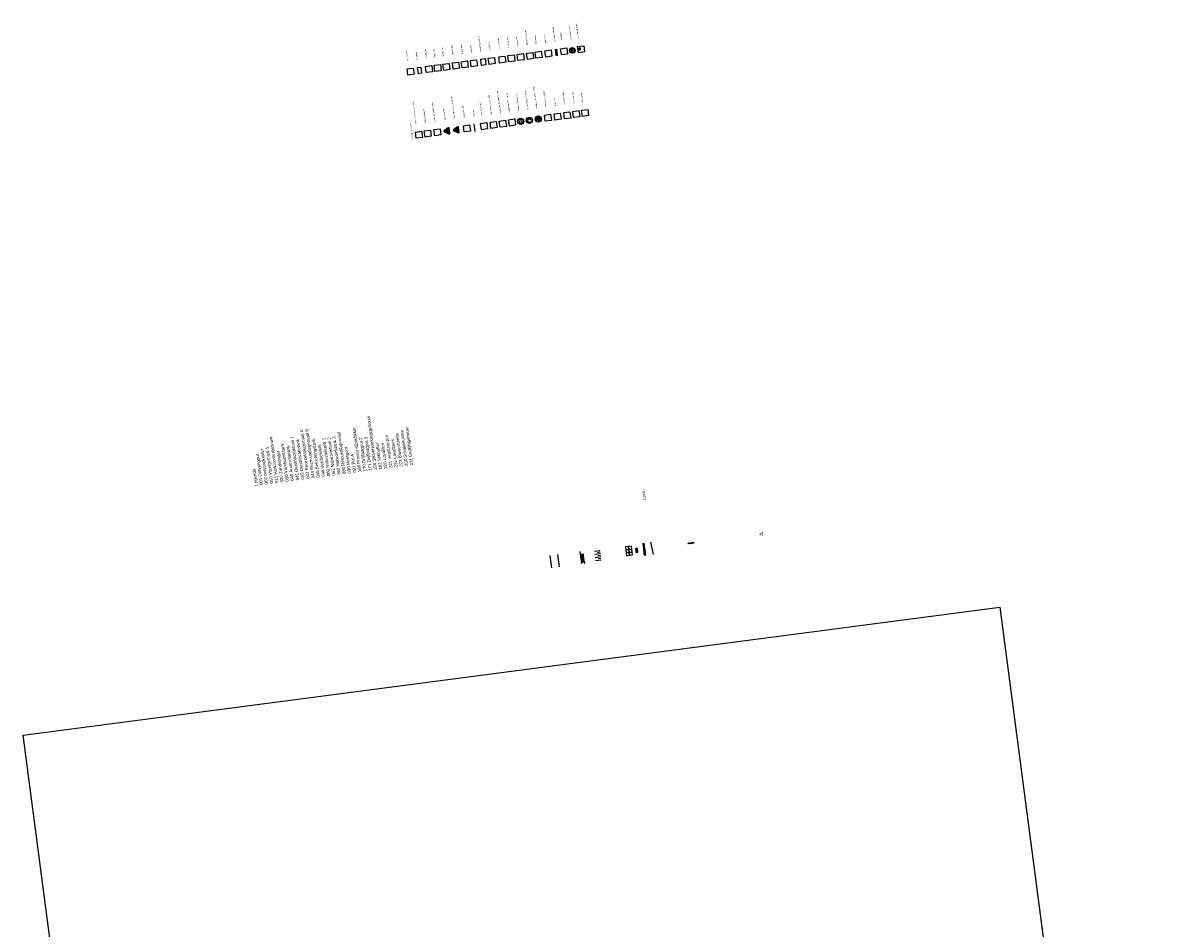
# Model space of a CAD drawing. Header units: metres. Extents: x 118052 to 118564, y 454784 to 455719.
# Tile 160 of 160: x 118052 to 118421, y 455431 to 455719. Entities that reach past the tile are written whole.
import ezdxf

# ---------------------------------------------------------------- set-up
doc = ezdxf.new("R2010")
doc.units = ezdxf.units.M
doc.header["$LTSCALE"] = 0.5
doc.linetypes.add('B1', pattern=[28, 8, -4, 8, -4, 0, -4])
for name, color, linetype in [('_straatkolk', 7, 'Continuous'), ('A03-001-01', 1, 'Continuous'), ('A06-001-01', 7, 'Continuous'), ('BEDRIJFSHULPBLAUW', 5, 'Continuous'), ('BEDRIJFSHULPGEEL', 2, 'Continuous'), ('BEDRIJFSHULPZWART', 250, 'Continuous'), ('Schoonmaakhaspel', 7, 'Continuous')]:
    doc.layers.add(name, color=color, linetype=linetype)
doc.styles.add('Arial', font='ARIAL.TTF')
doc.styles.add('BOLD', font='BOLD.SHX', dxfattribs={"height": 2})
doc.styles.add('ISO', font='gbenor.shx')
picture_1 = doc.add_image_def('image1.bmp', size_in_pixel=(286, 285))
picture_2 = doc.add_image_def('image2.bmp', size_in_pixel=(283, 283))
picture_3 = doc.add_image_def('image3.bmp', size_in_pixel=(283, 283))
picture_4 = doc.add_image_def('image4.bmp', size_in_pixel=(283, 283))
picture_5 = doc.add_image_def('image5.bmp', size_in_pixel=(287, 286))
picture_6 = doc.add_image_def('image6.bmp', size_in_pixel=(286, 285))
picture_7 = doc.add_image_def('image7.bmp', size_in_pixel=(288, 48))
picture_8 = doc.add_image_def('image8.bmp', size_in_pixel=(283, 283))
picture_9 = doc.add_image_def('image9.bmp', size_in_pixel=(287, 286))
picture_10 = doc.add_image_def('image10.bmp', size_in_pixel=(286, 285))
picture_11 = doc.add_image_def('image11.bmp', size_in_pixel=(408, 285))
picture_12 = doc.add_image_def('image12.bmp', size_in_pixel=(286, 285))
picture_13 = doc.add_image_def('image13.bmp', size_in_pixel=(286, 285))
picture_14 = doc.add_image_def('image14.bmp', size_in_pixel=(286, 285))
picture_15 = doc.add_image_def('image15.bmp', size_in_pixel=(286, 285))
picture_16 = doc.add_image_def('image16.bmp', size_in_pixel=(283, 283))
picture_17 = doc.add_image_def('image17.bmp', size_in_pixel=(283, 283))
picture_18 = doc.add_image_def('image18.bmp', size_in_pixel=(143, 143))
picture_19 = doc.add_image_def('image19.bmp', size_in_pixel=(286, 285))
picture_20 = doc.add_image_def('image20.bmp', size_in_pixel=(286, 285))
picture_21 = doc.add_image_def('image21.bmp', size_in_pixel=(286, 285))
picture_22 = doc.add_image_def('image22.bmp', size_in_pixel=(286, 285))
picture_23 = doc.add_image_def('image23.bmp', size_in_pixel=(286, 286))
picture_24 = doc.add_image_def('image24.bmp', size_in_pixel=(286, 286))
picture_25 = doc.add_image_def('image25.bmp', size_in_pixel=(285, 286))
picture_26 = doc.add_image_def('image26.bmp', size_in_pixel=(286, 285))
picture_27 = doc.add_image_def('image27.bmp', size_in_pixel=(286, 285))
picture_28 = doc.add_image_def('image28.bmp', size_in_pixel=(555, 285))
picture_29 = doc.add_image_def('image29.bmp', size_in_pixel=(286, 285))
picture_30 = doc.add_image_def('image30.bmp', size_in_pixel=(286, 285))
picture_31 = doc.add_image_def('image31.bmp', size_in_pixel=(286, 285))

# ---------------------------------------------------------------- blocks, each defined once
blk = doc.blocks.new('*U9')
at = {"layer": '_straatkolk'}
blk.add_hatch(color=256, dxfattribs=at).paths.add_polyline_path([(0.2, -0.15), (0.2, 0.15), (-0.2, -0.15)])
blk.add_lwpolyline([(0.2, -0.15), (0.2, 0.15), (-0.2, 0.15), (-0.2, -0.15)], close=True, dxfattribs=at)
blk.add_lwpolyline([(-0.2, -0.15), (0.2, 0.15)], dxfattribs=at)
blk = doc.blocks.new('CIRKELS')
at = {"layer": 'BEDRIJFSHULPBLAUW'}
for radius in [150, 147, 139]:
    blk.add_circle((0, 0), radius, dxfattribs=at)

msp = doc.modelspace()

# ---------------------------------------------------------------- hatches: boundary and pattern name
h = msp.add_hatch(color=256)
edge = h.paths.add_edge_path()
edge.add_arc((118286.58, 455556.49), 0.05, 0, 360)
edge = h.paths.add_edge_path()
edge.add_arc((118287.21, 455556.23), 0.05, 0, 360)
edge = h.paths.add_edge_path()
edge.add_arc((118287.12, 455556.91), 0.05, 0, 360)
h = msp.add_hatch()
h.set_pattern_fill('ANSI31', color=256, scale=0.05, style=0)
h.set_pattern_definition([(142.4699, (118239.83167, 455562.45858), (-0.0967071, -0.125894), [])])
h.paths.add_polyline_path([(118263.53, 455553.7), (118263.56, 455553.46), (118265.54, 455553.72), (118265.51, 455553.96)])
at = {"layer": 'BEDRIJFSHULPBLAUW', "linetype": 'Continuous'}
h = msp.add_hatch(color=256, dxfattribs=at)
h.paths.add_polyline_path([(118226.81, 455709.91, 1), (118226.57, 455711.7, 1)])
h.paths.add_polyline_path([(118226.58, 455711.68, -1), (118226.8, 455709.93, -1)], flags=16)
h.paths.add_polyline_path([(118226.58, 455711.63, -1), (118226.8, 455709.98, -1)], flags=0)
h.paths.add_polyline_path([(118226.07, 455711.02, -0.312355), (118226.28, 455711.26, -0.237425), (118226.77, 455711.19, 0.302819), (118226.99, 455711.19, -0.02608), (118227.08, 455711.24, -0.008119), (118227.23, 455710.82), (118227.18, 455710.8, -0.096592), (118227.26, 455710.45, -0.214662), (118227.21, 455710.4, -0.110925), (118226.4, 455710.29), (118226.38, 455710.45, -0.392442), (118226.29, 455710.38, -0.196578), (118226.1, 455710.68, -0.07072)], flags=0)
h.paths.add_polyline_path([(118226.11, 455711.1, -0.216207), (118226.34, 455711.26), (118226.39, 455710.89, 0.037688), (118226.36, 455710.85, 0.076907), (118226.38, 455710.52, -0.275708), (118226.35, 455710.41, -0.399963), (118226.29, 455710.41, -0.205353), (118226.13, 455710.68, -0.145903)], flags=0)
h.paths.add_polyline_path([(118226.37, 455710.84, 0.128323), (118226.41, 455710.87, 0.011172), (118226.6, 455710.89, -0.017386), (118226.6, 455710.89, -0.000119), (118226.6, 455710.89, 0.740011), (118226.59, 455710.83, 0.048998), (118226.63, 455710.81, -1.789396), (118226.62, 455710.8, 0.029641), (118226.45, 455710.76, 1.271073), (118226.46, 455710.75, -0.04242), (118226.66, 455710.79, -0.092894), (118226.64, 455710.83, -1.327985), (118226.62, 455710.88, -0.222978), (118226.78, 455710.86, 0.473557), (118226.8, 455710.86, 0.343155), (118226.76, 455710.9, 0.002168), (118226.74, 455710.89, -0.110258), (118226.76, 455710.9, -0.029755), (118227.01, 455710.91, -0.324202), (118227.14, 455710.81, -0.517923), (118227.14, 455710.8, 0.002827), (118227.02, 455710.75, -0.38371), (118227.02, 455710.76, 0.243152), (118226.97, 455710.86, 0.138935), (118226.81, 455710.87, 0.924366), (118226.81, 455710.86, -0.564112), (118227, 455710.73), (118227.15, 455710.79, -0.056503), (118227.24, 455710.45, -0.11962), (118227.24, 455710.44, -0.109177), (118226.42, 455710.32, -0.000465)], flags=0)
h.paths.add_polyline_path([(118226.96, 455710.49, -0.549162), (118226.93, 455710.46, 0.036387), (118226.9, 455710.54, -0.017713), (118226.9, 455710.45, -0.433521), (118226.85, 455710.46, 0.729719), (118226.82, 455710.46, 0.026478), (118226.82, 455710.4, -0.92613), (118226.78, 455710.4, 0.001993), (118226.64, 455710.46, -0.226468), (118226.44, 455710.48, 1.324516), (118226.44, 455710.46, 0.191154), (118226.64, 455710.45, -0.031685), (118226.78, 455710.38, 0.374704), (118226.84, 455710.39, -0.162165), (118226.84, 455710.45, 0.184739), (118226.9, 455710.43, -0.16224), (118226.92, 455710.45, -0.263584), (118226.93, 455710.44, 0.675), (118226.97, 455710.46, -0.263696), (118226.99, 455710.45, 0.349009), (118227.08, 455710.48, 0.023779), (118227.06, 455710.65, 0.013782), (118227.02, 455710.72, 0.6), (118227.01, 455710.7, -0.050419), (118227.07, 455710.49, -0.650074), (118226.98, 455710.48)], flags=0)
h.paths.add_polyline_path([(118226.4, 455711.28, -0.167178), (118226.76, 455711.17, 0.015927), (118226.82, 455711.16, -0.220629), (118226.68, 455710.97, 0.69316), (118226.68, 455710.96, 0.239256), (118226.84, 455711.15, 0.2698), (118227.07, 455711.21, -0.012617), (118227.21, 455710.83, 0.070209), (118227.17, 455710.82, 0.318047), (118226.96, 455710.94, -0.007865), (118226.45, 455710.91)], flags=0)
h.paths.add_polyline_path([(118226.61, 455710.62, -0.24864), (118226.62, 455710.62, -0.28029), (118226.61, 455710.58, -0.133841), (118226.62, 455710.54, -0.13879), (118226.65, 455710.58, 0.215331), (118226.68, 455710.55, -0.598334), (118226.66, 455710.49, 0.745527), (118226.63, 455710.46, -0.496291), (118226.56, 455710.5, -0.293694)], flags=0)
h = msp.add_hatch(color=256, dxfattribs=at)
h.paths.add_polyline_path([(118210.36, 455687.24, 1), (118210.12, 455689.08, 1)])
h.paths.add_polyline_path([(118209.78, 455688.56, -0.15535), (118210.01, 455688.58, -0.576591), (118210.06, 455688.54, 0.0856), (118209.85, 455688.53, 0.162356), (118209.81, 455688.5, 0.037917), (118209.68, 455688.32, -0.063417), (118209.7, 455688.31, 0.168487), (118209.67, 455688.17, 0.018512), (118209.72, 455688.23, -0.152293), (118209.63, 455687.91, -0.256224), (118209.79, 455687.71, 0.014726), (118209.94, 455687.64, 0.174014), (118209.96, 455687.64), (118210.16, 455687.72, -0.410119), (118210.15, 455687.67, -0.146872), (118209.92, 455687.59, -0.062892), (118209.75, 455687.66, -0.377733), (118209.73, 455687.68, 0.014941), (118209.68, 455687.82, 0.149399), (118209.66, 455687.84, 0.078608), (118209.58, 455687.87, -0.275189), (118209.51, 455688.3, -0.136423), (118209.53, 455688.32, 0.097091), (118209.65, 455688.44, -0.20365)], flags=16)
h.paths.add_polyline_path([(118210.06, 455688.51), (118210.07, 455688.53), (118210.08, 455688.47), (118210.07, 455688.45)], flags=16)
h.paths.add_polyline_path([(118210.07, 455688.62, -0.213257), (118210.12, 455688.55, -0.337145)], flags=16)
h.paths.add_polyline_path([(118210.17, 455688.69, -0.207183), (118210.47, 455688.59, -0.258268), (118210.48, 455688.56, 0.444409), (118210.49, 455688.55, -0.032697), (118210.8, 455688.48, -0.340981), (118210.97, 455688.26, -0.381305), (118210.79, 455687.95, 0.056036), (118210.59, 455687.85, 0.410835), (118210.58, 455687.84, -0.206259), (118210.55, 455687.77, -0.104233), (118210.31, 455687.62, -0.7636), (118210.27, 455687.76, 0.032393), (118210.38, 455687.81), (118210.42, 455687.81, -0.170404), (118210.36, 455687.76, 0.091083), (118210.28, 455687.71, 0.662965), (118210.3, 455687.66, 0.187173), (118210.4, 455687.7, 0.251744), (118210.53, 455687.83, -0.357145), (118210.57, 455687.91, 0.00766), (118210.8, 455688.02, 0.534244), (118210.85, 455688.39, 0.061494), (118210.5, 455688.49, -0.343042), (118210.44, 455688.55, 0.284911), (118210.17, 455688.66, 0.616384), (118210.15, 455688.62, 0.309083), (118210.26, 455688.57, -0.332798), (118210.32, 455688.54, 0.011941), (118210.27, 455688.54, -0.306609), (118210.11, 455688.62, -0.455669)], flags=16)
h.paths.add_polyline_path([(118210.12, 455688.51, -0.154161), (118210.41, 455688.5, -0.356959), (118210.42, 455688.47, 0.009992), (118210.44, 455688.37, -0.448886), (118210.27, 455688.21, 0.650934), (118210.27, 455688.12, -0.411992), (118210.49, 455688.01, -0.011354), (118210.5, 455687.91, -0.211007), (118210.49, 455687.87, -0.078768), (118210.23, 455687.79, -0.372545), (118210.21, 455687.8, -0.011546), (118210.15, 455687.96, 0.107789), (118210.1, 455688.33, -0.021182)], flags=16)
h.paths.add_polyline_path([(118210.17, 455688.48, -0.151504), (118210.36, 455688.47, -0.233965), (118210.36, 455688.46, -0.246527), (118210.35, 455688.29, -0.227947), (118210.17, 455688.26, -0.185944)], flags=16)
h.paths.add_polyline_path([(118210.17, 455688.45, -0.248202), (118210.18, 455688.46, -0.182827), (118210.27, 455688.46, 0.016943), (118210.35, 455688.44, -0.393431), (118210.35, 455688.44, -0.29985), (118210.31, 455688.29, -0.159208), (118210.19, 455688.28, -0.15681)], flags=0)
h.paths.add_polyline_path([(118210.2, 455688.05, -0.227947), (118210.38, 455688.07, -0.246527), (118210.44, 455687.91, -0.233965), (118210.43, 455687.9, -0.151504), (118210.25, 455687.84, -0.185944)], flags=16)
h.paths.add_polyline_path([(118210.22, 455688.03, -0.159208), (118210.34, 455688.06, -0.29985), (118210.42, 455687.92, -0.393431), (118210.42, 455687.92, 0.016943), (118210.35, 455687.88, -0.182827), (118210.25, 455687.86, -0.248202), (118210.25, 455687.86, -0.15681)], flags=0)
h.paths.add_polyline_path([(118210.16, 455687.83), (118210.18, 455687.8), (118210.18, 455687.76), (118210.16, 455687.77)], flags=16)
h.paths.add_polyline_path([(118210.22, 455687.76), (118210.23, 455687.72, -0.051383), (118210.2, 455687.67), (118210.19, 455687.72, -0.386398)], flags=16)
h = msp.add_hatch(color=256, dxfattribs=at)
h.paths.add_polyline_path([(118213.14, 455687.53, 1), (118212.88, 455689.52, 1)])
h.paths.add_polyline_path([(118212.89, 455689.5, -1), (118213.14, 455687.55, -1)], flags=16)
h.paths.add_polyline_path([(118212.89, 455689.44, -1), (118213.13, 455687.61, -1)], flags=0)
h.paths.add_polyline_path([(118212.33, 455688.74, -0.312506), (118212.37, 455688.77, 0.051617), (118212.54, 455688.74, 1.356047), (118212.54, 455688.77, -0.057834), (118212.4, 455688.81, -0.627147), (118212.4, 455688.85, -0.106016), (118212.47, 455688.87, 0.008983), (118213.12, 455688.79, 0.08891), (118213.36, 455688.81, 0.0274), (118213.33, 455688.66), (118213.32, 455688.66, 0.055425), (118213.3, 455688.65, -0.097485), (118213.34, 455688.78, -0.063905), (118213.13, 455688.76, -0.031619), (118212.45, 455688.85, 1.066528), (118212.45, 455688.82, 0.010934), (118212.56, 455688.8, -0.787824), (118212.57, 455688.73, -0.104952), (118212.38, 455688.75, 1.201049), (118212.37, 455688.72, -0.027999), (118212.57, 455688.67, -0.834793), (118212.57, 455688.62, -0.101421), (118212.37, 455688.64, 0.9427), (118212.36, 455688.61, 0.005649), (118212.57, 455688.56, -0.30823), (118212.62, 455688.51, -0.201901), (118212.57, 455688.49, 0.014997), (118212.44, 455688.52, 1.249258), (118212.43, 455688.48, -0.095152), (118212.69, 455688.41, -0.618236), (118212.67, 455688.4, 0.073026), (118212.43, 455688.46, -0.471705), (118212.38, 455688.51, -0.211181), (118212.43, 455688.54, -0.028127), (118212.57, 455688.51, 2.089772), (118212.58, 455688.53, -0.034458), (118212.34, 455688.6, -0.440018), (118212.32, 455688.65, -0.016673), (118212.36, 455688.66, -0.043595), (118212.54, 455688.63, 1.47603), (118212.54, 455688.65, -0.047218), (118212.36, 455688.7, -0.313827)], flags=0)
h.paths.add_polyline_path([(118212.74, 455688.74, -0.315442), (118212.85, 455688.76, -0.072912), (118213.05, 455688.66), (118213.04, 455688.65, 0.066474), (118212.81, 455688.74, 0.574582), (118212.76, 455688.7, 0.149307), (118212.89, 455688.57), (118212.87, 455688.56, -0.123092), (118212.77, 455688.65, -0.303639)], flags=0)
h.paths.add_polyline_path([(118212.67, 455688.46, -0.108902), (118212.71, 455688.5, -0.018603), (118213.12, 455688.59, 0.096392), (118213.57, 455688.74, -0.003387), (118213.63, 455688.16, 0.0773), (118212.91, 455688.09, -0.30271), (118212.75, 455688.12, -0.242451), (118212.79, 455688.17, -0.031081), (118212.94, 455688.2, 1.718308), (118212.93, 455688.22, 0.024531), (118212.75, 455688.21, -0.294557), (118212.65, 455688.23, -0.302818), (118212.7, 455688.27, -0.055952), (118212.85, 455688.3, 1.691182), (118212.84, 455688.32, -0.043428), (118212.68, 455688.3, -1.204276), (118212.66, 455688.39, 0.013165), (118212.84, 455688.41, 1.820345), (118212.83, 455688.43, -0.22453), (118212.67, 455688.43, -0.500647)], flags=0)
h = msp.add_hatch(color=256, dxfattribs=at)
h.paths.add_polyline_path([(118215.99, 455687.91, 1), (118215.73, 455689.9, 1)])
h.paths.add_polyline_path([(118215.73, 455689.87, -1), (118215.99, 455687.93, -1)], flags=16)
h.paths.add_polyline_path([(118215.74, 455689.82, -1), (118215.98, 455687.99, -1)], flags=0)
h.paths.add_polyline_path([(118215.13, 455689.35, -0.56471), (118215.18, 455689.37, 0.008177), (118215.62, 455689.25, 0.450768), (118216.02, 455689.56, -0.364997), (118216.16, 455689.66, 0.145329), (118216.28, 455689.67, -0.235956), (118216.33, 455689.67, -0.012155), (118216.33, 455689.47), (118216.27, 455689.45), (118216.27, 455689.58, 0.573089), (118216.24, 455689.59, 0.361658), (118216.1, 455689.54, -0.458719), (118215.65, 455689.15, -0.056812), (118215.19, 455689.28, 0.004273), (118215.13, 455688.81, 0.005011), (118215.33, 455688.78), (118215.33, 455688.71), (118215.28, 455688.71), (118215.08, 455688.74, -0.250086), (118215.05, 455688.76)], flags=0)
h.paths.add_polyline_path([(118215.35, 455688.85, -0.04237), (118215.87, 455688.9, 0.055425), (118216.05, 455688.93, -0.027722), (118216.21, 455689.19, -0.284893), (118216.26, 455689.41, 0.029934), (118216.44, 455689.46, -0.050121), (118216.51, 455688.98, 0.184838), (118216.42, 455688.75, 0.470601), (118216.51, 455688.72), (118216.56, 455688.38, -0.038983), (118216.16, 455688.32, 0.064051), (118215.47, 455688.23)], flags=0)
h.paths.add_polyline_path([(118216.22, 455689.26, -0.316817), (118216.28, 455689.38, -0.040039), (118216.42, 455689.41, -0.013393), (118216.47, 455689.08, -0.19079), (118216.41, 455688.89, 0.100352), (118216.42, 455688.37), (118216.4, 455688.37, -0.023072), (118216.38, 455688.67, -0.100044), (118216.39, 455688.81, -0.152742), (118216.42, 455688.94, 0.139004), (118216.46, 455689.03, 0.038427), (118216.41, 455689.39, 0.015633), (118216.32, 455689.38, 0.195992), (118216.25, 455689.34, 0.146016), (118216.24, 455689.2, -0.089381)], flags=0)
at = {"layer": 'BEDRIJFSHULPGEEL', "linetype": 'Continuous'}
h = msp.add_hatch(color=256, dxfattribs=at)
h.paths.add_polyline_path([(118185.84, 455684.84), (118187.39, 455684.15, 0.434572), (118187.63, 455684.29), (118187.4, 455686.06, 0.37661), (118187.21, 455686.14), (118187.1, 455686.07), (118185.8, 455685.1, 0.553797)])
h.paths.add_polyline_path([(118185.86, 455685.09), (118187.1, 455686.03), (118187.2, 455686.09, -0.428536), (118187.37, 455686.01), (118187.59, 455684.33, -0.50466), (118187.38, 455684.21), (118185.89, 455684.86, -0.583743)], flags=16)
h.paths.add_polyline_path([(118186.1, 455685), (118187.17, 455685.78), (118187.34, 455684.46)], flags=0)
h.paths.add_polyline_path([(118186.51, 455685.08), (118186.59, 455685.12), (118186.67, 455684.91), (118186.67, 455684.89, -0.834573), (118186.59, 455684.88)], flags=0)
h.paths.add_polyline_path([(118186.54, 455685.08), (118186.58, 455685.09), (118186.61, 455684.88), (118186.55, 455685.03)], flags=0)
h.paths.add_polyline_path([(118186.65, 455685.14, -0.114759), (118186.68, 455685.16, -0.552198), (118186.73, 455685.14, -0.207086)], flags=0)
h.paths.add_polyline_path([(118186.73, 455684.98), (118186.74, 455685, -0.834573), (118186.81, 455684.98), (118186.83, 455684.77), (118186.75, 455684.76)], flags=0)
h.paths.add_polyline_path([(118186.76, 455685), (118186.8, 455684.79, -0.449987), (118186.76, 455684.79), (118186.75, 455684.84)], flags=0)
h.paths.add_polyline_path([(118186.82, 455685.15, -0.173783), (118186.87, 455685.18, -1.011805), (118186.88, 455685.13, -0.159801)], flags=0)
h.paths.add_polyline_path([(118186.87, 455684.76, -0.106011), (118186.93, 455684.78, -1.011712), (118186.93, 455684.75, -0.230489)], flags=0)
h.paths.add_polyline_path([(118186.89, 455685.21, -0.080435), (118186.93, 455685.56, -0.100709), (118187.12, 455685.58, -0.130331), (118187.16, 455685.49, -0.034872), (118187.18, 455685.12, -0.545634), (118187.14, 455685.11, 0.080196), (118187.14, 455685.06, -0.673635), (118187.09, 455685.04, -0.043841), (118187.09, 455684.99, -0.691201), (118187.06, 455684.98, -0.084248), (118187.04, 455685.04, -0.627703), (118186.99, 455685.04, -0.036567), (118186.98, 455685.19, -0.185975), (118186.96, 455685.23, 0.211195), (118186.95, 455685.25), (118186.92, 455685.21, -0.864914)], flags=0)
h.paths.add_polyline_path([(118187, 455684.78, -0.25921), (118187.05, 455684.8, -0.801265), (118187.06, 455684.76, -0.176202)], flags=0)
h.paths.add_polyline_path([(118187.08, 455684.94), (118187.15, 455684.95), (118187.2, 455684.59), (118187.13, 455684.58), (118187.1, 455684.75), (118187.14, 455684.78), (118187.14, 455684.81, 0.10732), (118187.09, 455684.86)], flags=0)
h = msp.add_hatch(color=256, dxfattribs=at)
h.paths.add_polyline_path([(118190.39, 455684.48, 0.434572), (118190.63, 455684.63), (118190.39, 455686.4, 0.37661), (118190.21, 455686.48), (118190.1, 455686.41), (118188.8, 455685.43, 0.553797), (118188.83, 455685.17)])
h.paths.add_polyline_path([(118190.38, 455684.54, 0.50466), (118190.59, 455684.66), (118190.37, 455686.35, 0.428536), (118190.2, 455686.43), (118190.1, 455686.36), (118188.85, 455685.43, 0.583743), (118188.88, 455685.19)], flags=16)
h = msp.add_hatch(color=256, dxfattribs=at)
h.paths.add_polyline_path([(118189.09, 455685.33), (118190.34, 455684.8), (118190.17, 455686.11)])
h.paths.add_polyline_path([(118189.91, 455685.35), (118190.14, 455685.17), (118190.21, 455685.26), (118189.98, 455685.44), (118190.16, 455685.67), (118190.07, 455685.74), (118189.89, 455685.51), (118189.66, 455685.69), (118189.58, 455685.6), (118189.82, 455685.42), (118189.64, 455685.18), (118189.73, 455685.12)], flags=16)
at = {"layer": 'BEDRIJFSHULPZWART', "linetype": 'Continuous'}
h = msp.add_hatch(color=256, dxfattribs=at)
h.paths.add_polyline_path([(118187.38, 455684.21, 0.50466), (118187.59, 455684.33), (118187.37, 455686.01, 0.428536), (118187.2, 455686.09), (118187.1, 455686.03), (118185.86, 455685.09, 0.583743), (118185.89, 455684.86)])
h.paths.add_polyline_path([(118187.34, 455684.46), (118187.17, 455685.78), (118186.1, 455685)], flags=16)
h = msp.add_hatch(color=256, dxfattribs=at)
h.paths.add_polyline_path([(118186.51, 455685.08), (118186.59, 455684.88, 0.834573), (118186.67, 455684.89), (118186.67, 455684.91), (118186.59, 455685.12)])
h.paths.add_polyline_path([(118186.54, 455685.08), (118186.58, 455685.09), (118186.61, 455684.88), (118186.55, 455685.03)], flags=16)
h.paths.add_polyline_path([(118186.68, 455685.16, 0.114759), (118186.65, 455685.14, 0.207086), (118186.73, 455685.14, 0.552198)])
h.paths.add_polyline_path([(118186.82, 455685.15, 0.159801), (118186.88, 455685.13, 1.011805), (118186.87, 455685.18, 0.173783)])
h.paths.add_polyline_path([(118186.74, 455685), (118186.73, 455684.98), (118186.75, 455684.76), (118186.83, 455684.77), (118186.81, 455684.98, 0.834573)])
h.paths.add_polyline_path([(118186.8, 455684.79, -0.449987), (118186.76, 455684.79), (118186.75, 455684.84), (118186.76, 455685)], flags=16)
h = msp.add_hatch(color=256, dxfattribs=at)
h.paths.add_polyline_path([(118186.87, 455684.76, 0.230489), (118186.93, 455684.75, 1.011712), (118186.93, 455684.78, 0.106011)])
h.paths.add_polyline_path([(118187, 455684.78, 0.176202), (118187.06, 455684.76, 0.801265), (118187.05, 455684.8, 0.25921)])
h.paths.add_polyline_path([(118187.1, 455684.75), (118187.13, 455684.58), (118187.2, 455684.59), (118187.15, 455684.95), (118187.08, 455684.94), (118187.09, 455684.86, -0.10732), (118187.14, 455684.81), (118187.14, 455684.78)])
for points in [[(118186.89, 455685.21, 0.847881), (118186.92, 455685.21), (118186.95, 455685.25, -0.211195), (118186.96, 455685.23, 0.185975), (118186.98, 455685.19, 0.036567), (118186.99, 455685.04, 0.627703), (118187.04, 455685.04, 0.084248), (118187.06, 455684.98, 0.691201), (118187.09, 455684.99, 0.043841), (118187.09, 455685.04, 0.673635), (118187.14, 455685.06, -0.080196), (118187.14, 455685.11, 0.545634), (118187.18, 455685.12, 0.034872), (118187.16, 455685.49, 0.130331), (118187.12, 455685.58, 0.100709), (118186.93, 455685.56, 0.080568)], [(118189.82, 455685.42), (118189.64, 455685.18), (118189.73, 455685.12), (118189.91, 455685.35), (118190.14, 455685.17), (118190.21, 455685.26), (118189.98, 455685.44), (118190.16, 455685.67), (118190.07, 455685.74), (118189.89, 455685.51), (118189.66, 455685.69), (118189.58, 455685.6)]]:
    msp.add_hatch(color=256, dxfattribs=at).paths.add_polyline_path(points)
h = msp.add_hatch(color=256, dxfattribs=at)
h.paths.add_polyline_path([(118190.38, 455684.54, 0.50466), (118190.59, 455684.66), (118190.37, 455686.35, 0.428536), (118190.2, 455686.43), (118190.1, 455686.36), (118188.85, 455685.43, 0.583743), (118188.88, 455685.19)])
h.paths.add_polyline_path([(118190.34, 455684.8), (118190.17, 455686.11), (118189.09, 455685.33)], flags=16)
at = {"layer": 'Schoonmaakhaspel'}
h = msp.add_hatch(color=3, dxfattribs=at)
edge = h.paths.add_edge_path(flags=0)
edge.add_ellipse((118228.96, 455711.44), major_axis=(-0.146, -0.019), ratio=0.564103, start_angle=0, end_angle=360)
edge = h.paths.add_edge_path()
edge.add_ellipse((118228.96, 455711.44), major_axis=(-0.343, -0.045), ratio=0.584527, start_angle=0, end_angle=360)
edge = h.paths.add_edge_path(flags=16)
edge.add_ellipse((118228.96, 455711.44), major_axis=(-0.146, -0.019), ratio=0.564103, start_angle=0, end_angle=360)
msp.add_hatch(color=3, dxfattribs=at).paths.add_polyline_path([(118228.85, 455711.03, -0.383268), (118228.7, 455711.19, 0.445659), (118228.69, 455711.02, 0.241672), (118229.02, 455710.94, 0.239851), (118229.34, 455711.11, 0.344017), (118229.28, 455711.27, -0.432625), (118229.12, 455711.04, -0.172279)])

# ---------------------------------------------------------------- linework, layer by layer
at = {"color": 252}
for p, q in [((118233.71, 455551.11), (118235.5, 455551.34)), ((118233.84, 455550.12), (118235.63, 455550.35)), ((118233.97, 455549.13), (118235.76, 455549.36)), ((118234.1, 455548.13), (118235.89, 455548.37)), ((118234.67, 455550.73), (118235.56, 455550.85)), ((118234.8, 455549.74), (118235.69, 455549.86)), ((118234.93, 455548.75), (118235.82, 455548.86))]:
    msp.add_line(p, q, dxfattribs=at)
at = {"color": 1, "ltscale": 0.8}
msp.add_line((118220.14, 455545.77), (118219.62, 455549.74), dxfattribs=at)
at = {"ltscale": 20}
msp.add_line((118222.61, 455546.1), (118222.09, 455550.06), dxfattribs=at)
for points in [[(118244.7, 455551.65), (118244.58, 455552.58), (118243.65, 455552.46), (118243.77, 455551.53)], [(118244.82, 455550.72), (118244.7, 455551.65), (118243.77, 455551.53), (118243.89, 455550.6)], [(118245.63, 455551.77), (118245.51, 455552.7), (118244.58, 455552.58), (118244.7, 455551.65)], [(118245.75, 455550.84), (118245.63, 455551.77), (118244.7, 455551.65), (118244.82, 455550.72)], [(118247.48, 455551.6), (118247.43, 455551.99), (118246.83, 455551.91), (118246.89, 455551.52)], [(118247.53, 455551.2), (118247.48, 455551.6), (118246.89, 455551.52), (118246.94, 455551.12)], [(118247.58, 455550.8), (118247.53, 455551.2), (118246.94, 455551.12), (118246.99, 455550.72)], [(118244.94, 455549.8), (118244.82, 455550.72), (118243.89, 455550.6), (118244.01, 455549.67)], [(118245.87, 455549.92), (118245.75, 455550.84), (118244.82, 455550.72), (118244.94, 455549.8)]]:
    msp.add_lwpolyline(points, close=True)
for points in [[(118249.75, 455549.68), (118249.23, 455553.65)], [(118250.15, 455549.73), (118249.63, 455553.7)], [(118252.55, 455550.05), (118251.73, 455553.98)], [(118263.53, 455553.7), (118265.51, 455553.96)], [(118265.54, 455553.72), (118263.56, 455553.46)], [(118229.06, 455551), (118229.58, 455547.04)], [(118230.25, 455549.94), (118229.22, 455549.81)], [(118230.28, 455549.69), (118229.25, 455549.56)], [(118230.32, 455549.45), (118229.28, 455549.31)], [(118230.35, 455549.2), (118229.31, 455549.06)], [(118230.38, 455548.95), (118229.35, 455548.81)], [(118230.41, 455548.7), (118229.38, 455548.57)], [(118230.45, 455548.45), (118229.41, 455548.32)], [(118230.48, 455548.21), (118229.44, 455548.07)], [(118230.51, 455547.96), (118229.48, 455547.82)], [(118229.5, 455547.61), (118230.54, 455547.75), (118230.61, 455547.17)]]:
    msp.add_lwpolyline(points)
at = {"linetype": 'B1', "ltscale": 0.1}
msp.add_lwpolyline([(118230.54, 455547.75), (118230.22, 455550.15), (118229.18, 455550.01)], dxfattribs=at)
for centre in [(118286.58, 455556.49), (118287.12, 455556.91), (118287.21, 455556.23)]:
    msp.add_circle(centre, 0.05)
at = {"layer": 'A03-001-01', "color": 6}
msp.add_lwpolyline([(118109.3, 455052.67), (118051.64, 455492.41), (118363.01, 455533.23), (118420.66, 455093.5)], close=True, dxfattribs=at)
at = {"layer": 'A06-001-01', "color": 50}
msp.add_line((118195.75, 455684.96), (118195.44, 455687.29), dxfattribs=at)
at = {"layer": 'BEDRIJFSHULPBLAUW'}
for points in [[(118215.33, 455688.78), (118215.33, 455688.71), (118215.28, 455688.71), (118215.08, 455688.74, -0.250086), (118215.05, 455688.76), (118215.13, 455689.35, -0.56471), (118215.18, 455689.37, 0.008177), (118215.62, 455689.25, 0.450768), (118216.02, 455689.56, -0.364997), (118216.16, 455689.66, 0.145329), (118216.28, 455689.67, -0.235956), (118216.33, 455689.67, -0.012155), (118216.33, 455689.47), (118216.27, 455689.45), (118216.27, 455689.58, 0.573089), (118216.24, 455689.59, 0.361658), (118216.1, 455689.54, -0.458719), (118215.65, 455689.15, -0.056812), (118215.19, 455689.28, 0.004273), (118215.13, 455688.81, 0.005011), (118215.33, 455688.78, 1.38013)], [(118215.47, 455688.23), (118215.35, 455688.85, -0.04237), (118215.87, 455688.9, 0.055425), (118216.05, 455688.93, -0.027722), (118216.21, 455689.19, -0.284893), (118216.26, 455689.41, 0.029934), (118216.44, 455689.46, -0.050121), (118216.51, 455688.98, 0.184838), (118216.42, 455688.75, 0.470601), (118216.51, 455688.72), (118216.56, 455688.38, -0.038983), (118216.16, 455688.32, 0.064051), (118215.47, 455688.23, 14.189628)], [(118216.4, 455688.37), (118216.42, 455688.37, -0.100352), (118216.41, 455688.89, 0.19079), (118216.47, 455689.08, 0.013393), (118216.42, 455689.41, 0.040039), (118216.28, 455689.38, 0.316817), (118216.22, 455689.26, 0.089381), (118216.24, 455689.2, -0.146016), (118216.25, 455689.34, -0.195992), (118216.32, 455689.38, -0.015633), (118216.41, 455689.39, -0.038427), (118216.46, 455689.03, -0.139004), (118216.42, 455688.94, 0.152742), (118216.39, 455688.81, 0.100044), (118216.38, 455688.67, 0.023072), (118216.4, 455688.37, 341.045527)]]:
    msp.add_lwpolyline(points, format="xyb", dxfattribs=at)
for centre, radius in [((118226.69, 455710.8), 0.901), ((118226.69, 455710.8), 0.881), ((118226.69, 455710.8), 0.832), ((118210.24, 455688.16), 1), ((118210.24, 455688.16), 0.979), ((118210.24, 455688.16), 0.925), ((118213.01, 455688.53), 1), ((118213.01, 455688.53), 0.979), ((118213.01, 455688.53), 0.925)]:
    msp.add_circle(centre, radius, dxfattribs=at)
at = {"layer": 'BEDRIJFSHULPGEEL'}
for p, q in [((118190.1, 455686.41), (118188.8, 455685.43)), ((118188.83, 455685.17), (118190.39, 455684.48)), ((118190.1, 455686.36), (118188.85, 455685.43)), ((118188.88, 455685.19), (118190.38, 455684.54)), ((118190.17, 455686.11), (118189.09, 455685.33)), ((118189.09, 455685.33), (118190.17, 455686.11)), ((118189.09, 455685.33), (118190.34, 455684.8)), ((118190.34, 455684.8), (118189.09, 455685.33)), ((118189.66, 455685.69), (118189.58, 455685.6)), ((118189.58, 455685.6), (118189.82, 455685.42)), ((118189.82, 455685.42), (118189.64, 455685.18)), ((118189.64, 455685.18), (118189.73, 455685.12)), ((118189.89, 455685.51), (118189.66, 455685.69)), ((118189.73, 455685.12), (118189.91, 455685.35)), ((118190.07, 455685.74), (118189.89, 455685.51)), ((118189.91, 455685.35), (118190.14, 455685.17)), ((118189.98, 455685.44), (118190.16, 455685.67)), ((118190.21, 455685.26), (118189.98, 455685.44)), ((118190.16, 455685.67), (118190.07, 455685.74)), ((118190.21, 455686.48), (118190.1, 455686.41)), ((118190.2, 455686.43), (118190.1, 455686.36)), ((118190.14, 455685.17), (118190.21, 455685.26)), ((118190.34, 455684.8), (118190.17, 455686.11)), ((118190.17, 455686.11), (118190.34, 455684.8)), ((118190.59, 455684.66), (118190.37, 455686.35)), ((118190.63, 455684.63), (118190.39, 455686.4))]:
    msp.add_line(p, q, dxfattribs=at)
for centre, radius, start, end in [((118188.9, 455685.31), 0.155, 129.3286, 245.2387), ((118188.94, 455685.32), 0.137, 126.922, 248.0177), ((118190.25, 455686.31), 0.127, 17.3655, 110.153), ((118190.26, 455686.33), 0.153, 24.5381, 107.0857), ((118190.44, 455684.68), 0.149, 246.4865, 353.5994), ((118190.44, 455684.67), 0.193, 254.2864, 348.24)]:
    msp.add_arc(centre, radius, start, end, dxfattribs=at)
at = {"layer": 'BEDRIJFSHULPZWART'}
for p, q in [((118187.1, 455686.07), (118185.8, 455685.1)), ((118185.84, 455684.84), (118187.39, 455684.15)), ((118187.1, 455686.03), (118185.86, 455685.09)), ((118185.89, 455684.86), (118187.38, 455684.21)), ((118186.1, 455685), (118187.17, 455685.78)), ((118187.34, 455684.46), (118186.1, 455685)), ((118186.51, 455685.08), (118186.59, 455685.12)), ((118186.59, 455684.88), (118186.51, 455685.08)), ((118186.54, 455685.08), (118186.58, 455685.09)), ((118186.55, 455685.03), (118186.54, 455685.08)), ((118186.61, 455684.88), (118186.55, 455685.03)), ((118186.58, 455685.09), (118186.61, 455684.88)), ((118186.59, 455685.12), (118186.67, 455684.91)), ((118186.67, 455684.91), (118186.67, 455684.89)), ((118186.73, 455684.98), (118186.74, 455685)), ((118186.75, 455684.76), (118186.73, 455684.98)), ((118186.76, 455685), (118186.75, 455684.84)), ((118186.75, 455684.84), (118186.76, 455684.79)), ((118186.83, 455684.77), (118186.75, 455684.76)), ((118186.8, 455684.79), (118186.76, 455685)), ((118186.81, 455684.98), (118186.83, 455684.77)), ((118186.92, 455685.21), (118186.95, 455685.25)), ((118187.08, 455684.94), (118187.15, 455684.95)), ((118187.09, 455684.86), (118187.08, 455684.94)), ((118187.21, 455686.14), (118187.1, 455686.07)), ((118187.2, 455686.09), (118187.1, 455686.03)), ((118187.1, 455684.75), (118187.14, 455684.78)), ((118187.13, 455684.58), (118187.1, 455684.75)), ((118187.2, 455684.59), (118187.13, 455684.58)), ((118187.14, 455684.78), (118187.14, 455684.81)), ((118187.15, 455684.95), (118187.2, 455684.59)), ((118187.17, 455685.78), (118187.34, 455684.46)), ((118187.59, 455684.33), (118187.37, 455686.01)), ((118187.63, 455684.29), (118187.4, 455686.06))]:
    msp.add_line(p, q, dxfattribs=at)
for centre, radius, start, end in [((118185.9, 455684.98), 0.155, 129.3286, 245.2387), ((118185.94, 455684.98), 0.137, 126.922, 248.0177), ((118186.63, 455684.89), 0.0395, 196.7133, 356.1031), ((118186.71, 455685.07), 0.0873, 106.4785, 132.6648), ((118186.69, 455685.23), 0.102, 247.6422, 294.4413), ((118186.7, 455685.13), 0.0293, 10.8803, 126.5099), ((118186.77, 455684.98), 0.0395, 359.5569, 158.9467), ((118186.78, 455684.81), 0.029, 224.2485, 321.157), ((118186.89, 455685.1), 0.0837, 102.4985, 141.9329), ((118186.88, 455685.23), 0.096, 235.8301, 272.1469), ((118186.88, 455685.16), 0.0238, 281.1537, 102.4985), ((118186.94, 455684.64), 0.14, 96.8892, 121.0946), ((118186.91, 455684.82), 0.0733, 234.1167, 286.0343), ((118187.98, 455685.27), 1.08, 164.7911, 183.1859), ((118186.91, 455685.21), 0.0145, 182.075, 345.5029), ((118187.09, 455685.11), 0.47, 86.4306, 109.4339), ((118186.93, 455684.76), 0.0156, 283.6795, 105.0137), ((118186.94, 455685.23), 0.0272, 5.7708, 53.4723), ((118187.02, 455685.24), 0.0602, 185.7708, 227.9117), ((118188.05, 455685.14), 1.07, 177.465, 185.8418), ((118187.01, 455685.05), 0.0268, 211.4454, 339.9119), ((118187.05, 455684.74), 0.0571, 89.8134, 147.9406), ((118187.06, 455684.85), 0.0877, 235.0058, 274.978), ((118187.21, 455685.08), 0.182, 192.8965, 212.1592), ((118187.05, 455684.78), 0.0222, 294.9976, 89.8134), ((118187.07, 455684.99), 0.0174, 212.1592, 350.7682), ((118187.11, 455685.06), 0.0287, 232.1108, 7.9732), ((118186.84, 455685.03), 0.256, 350.7682, 0.8094), ((118186.98, 455684.73), 0.176, 26.095, 50.5971), ((118186.96, 455685.46), 0.199, 8.0866, 37.7889), ((118187.16, 455685.13), 0.0255, 229.3699, 343.8434), ((118187.28, 455685.08), 0.142, 169.6327, 187.9732), ((118184.51, 455685.11), 2.67, 0.0978, 8.0866), ((118187.25, 455685.97), 0.127, 17.3655, 110.153), ((118187.26, 455686), 0.153, 24.5381, 107.0857), ((118187.44, 455684.34), 0.149, 246.4865, 353.5994), ((118187.44, 455684.33), 0.193, 254.2864, 348.24)]:
    msp.add_arc(centre, radius, start, end, dxfattribs=at)
at = {"layer": 'Schoonmaakhaspel'}
for centre, radius, start, end in [((118228.77, 455711.1), 0.109, 129.8915, 225.9738), ((118228.94, 455711.3), 0.378, 227.9048, 282.2501), ((118228.86, 455711.19), 0.165, 180.9462, 264.8272), ((118228.97, 455711.41), 0.408, 252.61, 291.7104), ((118229.01, 455711.33), 0.399, 272.7407, 326.6914), ((118229.09, 455711.23), 0.195, 278.7042, 12.2617), ((118229.21, 455711.16), 0.135, 318.3105, 58.5055)]:
    msp.add_arc(centre, radius, start, end, dxfattribs=at)
for major_axis, ratio in [((-0.343, -0.045), 0.584527), ((-0.146, -0.019), 0.564103)]:
    msp.add_ellipse((118228.96, 455711.44), major_axis=major_axis, ratio=ratio, dxfattribs=at)

# ---------------------------------------------------------------- block references
at = {"rotation": 97.45761760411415}
msp.add_blockref('*U9', (118249.72, 455551.86), dxfattribs=at)
at = {"layer": 'BEDRIJFSHULPBLAUW', "xscale": 0.0066666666, "yscale": 0.0066666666, "zscale": 0.0066666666, "rotation": 97.46987594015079}
msp.add_blockref('CIRKELS', (118215.86, 455688.9), dxfattribs=at)

# ---------------------------------------------------------------- texts
at = {"style": 'ISO'}
msp.add_text('Lava-', height=0.998, rotation=97.7506, dxfattribs=at).set_placement((118250.12, 455567.46))
at = {"color": 6, "insert": (118125.39, 455571.9), "char_height": 1, "attachment_point": 1, "rotation": 97.4699, "style": 'Arial'}
msp.add_mtext_dynamic_manual_height_columns('{\\C256;Legenda\\P001 Ontvangput\\P002 ontvangkelder\\P010 Vijzelgemaal-1\\P011 Harkroostergebouw\\P020 Zandvanger\\P030 Voorbezinktank\\P040 Anaerobetank\\P041 Denitrificatietank 1\\P042 Denitrificatietank \\P043 Recirculatiegemaal A\\P044 Recirculatiegemaal B\\P045 Beluchtingstank\\P046 Verdeelwerk\\P060 Nabezinktank 1\\P061 Nabezinktank 2\\P062 Nabezinktank 3\\P080 Retourslibgemaal\\P090 Meetgoot\\P091 Put A\\P160 Primair slibindikker\\P170 Drijflaagput 2\\P171 Drijflaagput 3\\P190 Slibverwerkingsgebouw\\P191 Slibbuffer\\P220 Lavafilter\\P221 Ventilatorput\\P222 Lavafilters\\P223 Blowerruimte\\P230 Schakelruimte\\P231 Bedrijfsgebouw}', width=41.7881, gutter_width=0.2, heights=[0], dxfattribs=at)
at = {"layer": 'A06-001-01'}
for s, p in [('Brandwerende deur', (118221.32, 455713.54)), ('Brandschakelaar CV', (118197.66, 455710.43)), ('CO2 Blusser', (118200.64, 455710.82)), ('Schuimblusser', (118203.7, 455711.23)), ('Poederblusser', (118206.64, 455711.61)), ('Slanghaspel', (118209.54, 455711.99)), ('Halon/BCF -blusser', (118212.52, 455712.38)), ('Open water', (118215.36, 455712.75)), ('Brandalarm', (118218.38, 455713.15)), ('Sleutelpaal', (118223.48, 455713.95)), ('Uitgang rechts', (118174.39, 455707.37)), ('Vluchtweg', (118177.41, 455707.77)), ('Nooddouche', (118180.41, 455708.16)), ('Oogdouche', (118183.09, 455708.51)), ('Afsluiter gas', (118185.81, 455708.88)), ('Afsluiter water', (118188.84, 455709.28)), ('Brandmelder', (118191.82, 455709.67)), ('Agregaat', (118194.76, 455710.05)), ('Veiligheidsschoenen verplicht', (118215.49, 455692.27)), ('Schadelijke/irriterende stoffen', (118189.31, 455688.84)), ('Verboden voor open vuur', (118201.05, 455690.38)), ('Gehoorbescherming verplicht', (118203.95, 455690.76)), ('Veiligheidshelm verplicht', (118206.82, 455691.13)), ('Veiligheidsbril verplicht', (118209.77, 455691.52)), ('Handschoenen verplicht', (118212.72, 455691.91)), ('Aansluiting bluswater', (118218.42, 455692.66)), ('EHBOPost', (118221.47, 455693.06)), ('Brandweeringang', (118224.41, 455693.44)), ('Verzamelplaats', (118227.43, 455693.84)), ('Parkeerplaats', (118230.14, 455694.19)), ('Verboden met water te blussen', (118177.03, 455687.23)), ('Elektriciteitsgevaar', (118180.07, 455687.63)), ('Opslag gevaarlijke stoffen', (118183.04, 455688.02)), ('Bijtende stoffen', (118186.35, 455688.45)), ('Waterstofsulfide', (118192.45, 455689.25)), ('Vluchtweg', (118195.6, 455689.66)), ('Verboden te roken', (118198.04, 455689.98)), ('Legenda BHV symbolen:', (118175.93, 455682.44))]:
    msp.add_text(s, height=0.4, rotation=97.4699, dxfattribs=at).set_placement(p)
at = {"layer": 'A06-001-01', "insert": (118183.76, 455684.36), "char_height": 0.2, "attachment_point": 1, "rotation": 97.4699, "style": 'BOLD'}
msp.add_mtext_dynamic_manual_height_columns('___', width=6.8005, gutter_width=10, heights=[0], dxfattribs=at)
at = {"layer": 'A06-001-01', "insert": (118193.26, 455685.68), "char_height": 0.2, "attachment_point": 1, "rotation": 97.4699}
msp.add_mtext_dynamic_manual_height_columns('H2S', width=6.8005, gutter_width=10, heights=[0], dxfattribs=at)
at = {"layer": 'Schoonmaakhaspel'}
for s, p in [('Gelaatbescherming', (118226.46, 455714.21)), ('Schoonmaakhaspel', (118228.78, 455714.51))]:
    msp.add_text(s, height=0.4, rotation=97.4699, dxfattribs=at).set_placement(p)

# ---------------------------------------------------------------- pictures from other files: only their frames are drawn
at = {"layer": 'A06-001-01'}
image = msp.add_image(picture_13, insert=(118214.33, 455708.18), size_in_units=(2, 1.99), rotation=97.4699, dxfattribs=at)
image.dxf.flags = 7
image = msp.add_image(picture_25, insert=(118217.05, 455708.53), size_in_units=(2, 2.01), rotation=97.4699, dxfattribs=at)
image.dxf.flags = 7
image = msp.add_image(picture_6, insert=(118220.21, 455708.95), size_in_units=(2, 1.99), rotation=97.4699, dxfattribs=at)
image.dxf.flags = 7
image = msp.add_image(picture_7, insert=(118221.89, 455709.17), size_in_units=(2, 0.333), rotation=97.4699, dxfattribs=at)
image.dxf.flags = 7
image = msp.add_image(picture_19, insert=(118225.17, 455709.6), size_in_units=(2, 1.99), rotation=97.4699, dxfattribs=at)
image.dxf.flags = 7
image = msp.add_image(picture_24, insert=(118184.9, 455704.32), size_in_units=(2, 2), rotation=97.4699, dxfattribs=at)
image.dxf.flags = 7
image = msp.add_image(picture_3, insert=(118187.67, 455704.68), size_in_units=(2, 2), rotation=97.4699, dxfattribs=at)
image.dxf.flags = 7
image = msp.add_image(picture_2, insert=(118190.71, 455705.08), size_in_units=(2, 2), rotation=97.4699, dxfattribs=at)
image.dxf.flags = 7
image = msp.add_image(picture_4, insert=(118190.71, 455705.08), size_in_units=(2, 2), rotation=97.4699, dxfattribs=at)
image.dxf.flags = 7
image = msp.add_image(picture_9, insert=(118193.51, 455705.45), size_in_units=(2, 1.99), rotation=97.4699, dxfattribs=at)
image.dxf.flags = 7
image = msp.add_image(picture_5, insert=(118196.46, 455705.84), size_in_units=(2, 1.99), rotation=97.4699, dxfattribs=at)
image.dxf.flags = 7
image = msp.add_image(picture_11, insert=(118199.15, 455706.19), size_in_units=(2, 1.4), rotation=97.4699, dxfattribs=at)
image.dxf.flags = 7
image = msp.add_image(picture_12, insert=(118202.15, 455706.58), size_in_units=(2, 1.99), rotation=97.4699, dxfattribs=at)
image.dxf.flags = 7
image = msp.add_image(picture_14, insert=(118205.46, 455707.01), size_in_units=(2, 1.99), rotation=97.4699, dxfattribs=at)
image.dxf.flags = 7
image = msp.add_image(picture_15, insert=(118208.37, 455707.4), size_in_units=(2, 1.99), rotation=97.4699, dxfattribs=at)
image.dxf.flags = 7
image = msp.add_image(picture_1, insert=(118211.35, 455707.79), size_in_units=(2, 1.99), rotation=97.4699, dxfattribs=at)
image.dxf.flags = 7
image = msp.add_image(picture_26, insert=(118176.25, 455703.18), size_in_units=(2, 1.99), rotation=97.4699, dxfattribs=at)
image.dxf.flags = 7
image = msp.add_image(picture_28, insert=(118178.64, 455703.5), size_in_units=(2, 1.03), rotation=97.4699, dxfattribs=at)
image.dxf.flags = 7
image = msp.add_image(picture_23, insert=(118182.14, 455703.96), size_in_units=(2, 2), rotation=97.4699, dxfattribs=at)
image.dxf.flags = 7
image = msp.add_image(picture_27, insert=(118229.04, 455689.62), size_in_units=(2, 1.99), rotation=97.4699, dxfattribs=at)
image.dxf.flags = 7
image = msp.add_image(picture_18, insert=(118231.89, 455689.99), size_in_units=(2, 2), rotation=97.4699, dxfattribs=at)
image.dxf.flags = 7
image = msp.add_image(picture_21, insert=(118199.68, 455685.77), size_in_units=(2, 1.99), rotation=97.4699, dxfattribs=at)
image.dxf.flags = 7
image = msp.add_image(picture_20, insert=(118202.69, 455686.16), size_in_units=(2, 1.99), rotation=97.4699, dxfattribs=at)
image.dxf.flags = 7
image = msp.add_image(picture_16, insert=(118205.66, 455686.55), size_in_units=(2, 2), rotation=97.4699, dxfattribs=at)
image.dxf.flags = 7
image = msp.add_image(picture_17, insert=(118208.62, 455686.94), size_in_units=(2, 2), rotation=97.4699, dxfattribs=at)
image.dxf.flags = 7
image = msp.add_image(picture_8, insert=(118220.04, 455688.44), size_in_units=(2, 2), rotation=97.4699, dxfattribs=at)
image.dxf.flags = 7
image = msp.add_image(picture_22, insert=(118223.13, 455688.84), size_in_units=(2, 1.99), rotation=97.4699, dxfattribs=at)
image.dxf.flags = 7
image = msp.add_image(picture_10, insert=(118226.19, 455689.24), size_in_units=(2, 1.99), rotation=97.4699, dxfattribs=at)
image.dxf.flags = 7
image = msp.add_image(picture_31, insert=(118178.89, 455683.04), size_in_units=(2, 1.99), rotation=97.4699, dxfattribs=at)
image.dxf.flags = 7
image = msp.add_image(picture_29, insert=(118181.73, 455683.42), size_in_units=(2, 1.99), rotation=97.4699, dxfattribs=at)
image.dxf.flags = 7
image = msp.add_image(picture_30, insert=(118184.82, 455683.82), size_in_units=(2, 1.99), rotation=97.4699, dxfattribs=at)
image.dxf.flags = 7
image = msp.add_image(picture_30, insert=(118194.23, 455685.05), size_in_units=(2, 1.99), rotation=97.4699, dxfattribs=at)
image.dxf.flags = 7
at = {"layer": 'Schoonmaakhaspel'}
image = msp.add_image(picture_1, insert=(118230.59, 455710.31), size_in_units=(2, 1.99), rotation=97.4699, dxfattribs=at)
image.dxf.flags = 7

doc.saveas('drawing.dxf')
